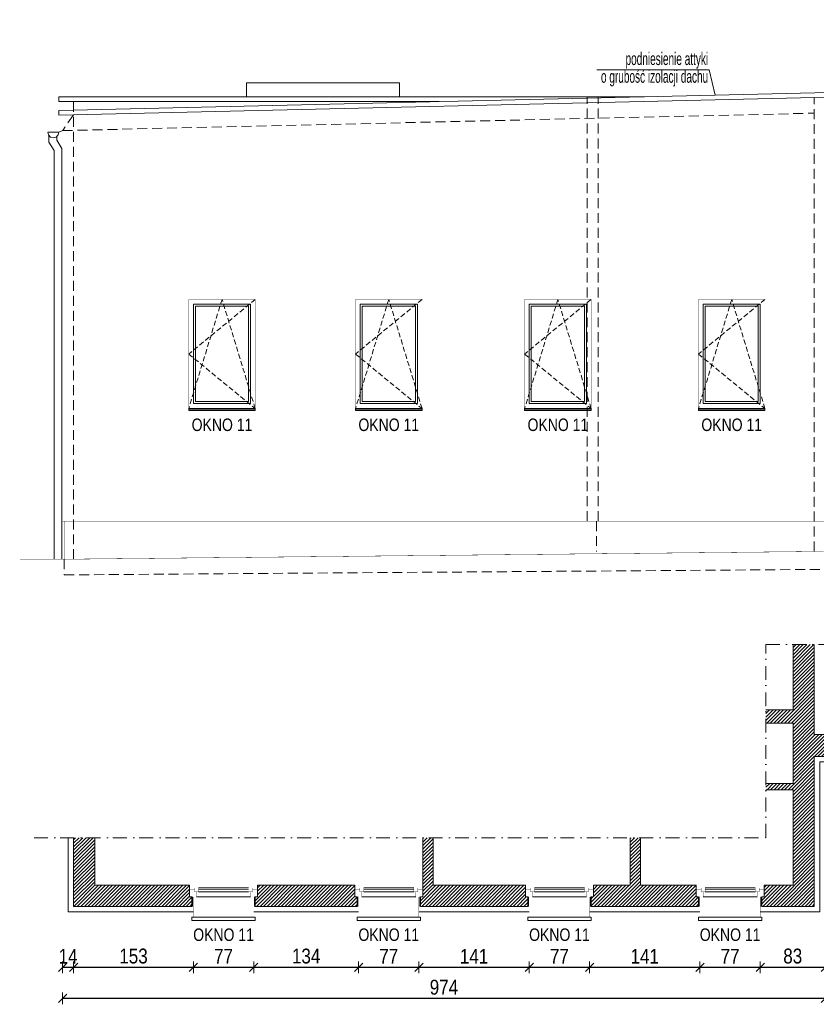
# Model space of a CAD drawing. Header units: millimetres. Extents: x 18880 to 99371, y -5529 to 27899.
# Tile 14 of 158: x 22774 to 23791, y 1768 to 3026. Entities that reach past the tile are written whole.
import ezdxf

# ---------------------------------------------------------------- set-up
doc = ezdxf.new("R2010")
doc.units = ezdxf.units.MM
doc.set_wipeout_variables(frame=1)
doc.linetypes.add('DASHED', pattern=[19.05, 12.7, -6.35])
doc.linetypes.add('Kropki i Kreski', pattern=[335.138881, 176.388884, -88.194442, 0, -70.555556])
for name, color, linetype, lineweight in [('AA_HATCH', 252, 'Continuous', 0), ('AA_IZOLACJA', 251, 'Continuous', 0), ('AA_OPIS', 2, 'Continuous', 0), ('AA_WIDOK', 254, 'Continuous', 0), ('AP wymiary', 40, 'Continuous', 0), ('K_SCIANY', 90, 'Continuous', 20)]:
    doc.layers.add(name, color=color, linetype=linetype, lineweight=lineweight)
doc.layers.add('Okna ArchiCADa', color=7, linetype='Continuous')
doc.styles.add('1', font='ARIALN.TTF')
doc.styles.add('ARIAL', font='arial.ttf')
doc.styles.add('DIM07', font='romans.shx', dxfattribs={"width": 0.7})
doc.linetypes.add('STYROPIAN', pattern='A,0.000141,[1,styropian.shx,S=1,R=0,X=0,Y=0],-14.102004', length=14.102145)
doc.dimstyles.new('1_50', dxfattribs={"dimscale": 10, "dimtxt": 1.9, "dimasz": 0.005, "dimexe": 0, "dimexo": 0, "dimgap": 0.45, "dimtad": 1, "dimdec": 4, "dimrnd": 0.5, "dimdsep": 46, "dimtxsty": '1', "dimblk1": 'DIM01', "dimblk2": 'DIM01', "dimsah": 1, "dimcen": 2, "dimdle": 25, "dimse1": 1, "dimse2": 1, "dimclrd": 1, "dimclrt": 2, "dimadec": 0, "dimazin": 0, "dimtfac": 0.66665, "dimtdec": 4, "dimtix": 1, "dimtmove": 0, "dimatfit": 3, "dimldrblk": 'DIM01', "dimfxl": 0, "dimtolj": 1, "dimtzin": 0, "dimarcsym": 0})

# ---------------------------------------------------------------- blocks, each defined once
blk = doc.blocks.new('ndrnr')
at = {"layer": 'AA_OPIS', "linetype": 'DASHED', "ltscale": 0.5}
blk.add_lwpolyline([(85, 0), (0, -69.8), (85, -139.5), (42.5, 0), (0, -139.5)], dxfattribs=at)
at = {"layer": 'AA_WIDOK', "color": 255, "const_width": 0.3}
for points in [[(0, -139.5), (0, 0)], [(0, 0), (85, 0)], [(85, 0), (85, -139.5)]]:
    blk.add_lwpolyline(points, dxfattribs=at)
at = {"layer": 'AA_WIDOK'}
for points in [[(6, -133), (6, -6)], [(6, -6), (79, -6)], [(8.5, -8.5), (8.5, -130.5)], [(76.5, -8.5), (8.5, -8.5)], [(76.5, -130.5), (76.5, -8.5)], [(79, -6), (79, -133)], [(79, -133), (6, -133)], [(8.5, -130.5), (76.5, -130.5)]]:
    blk.add_lwpolyline(points, dxfattribs=at)
at = {"layer": 'AA_WIDOK', "color": 4}
for points in [[(0, -139.5), (0, -140.3)], [(85, -139.5), (0, -139.5)], [(0, -140.3), (85, -140.3)], [(0, -142), (0, -140.3)], [(0, -142), (85, -142)], [(85, -140.3), (85, -139.5)], [(85, -142), (85, -140.3)]]:
    blk.add_lwpolyline(points, dxfattribs=at)
at = {"layer": 'AA_OPIS', "insert": (42.5, -152.2), "char_height": 16, "width": 300, "attachment_point": 2, "style": 'ARIAL'}
blk.add_mtext('{\\W0.8;OKNO 11}', dxfattribs=at)
blk = doc.blocks.new('O1 rozwierane 12_86')
at = {"layer": 'AA_WIDOK', "color": 4}
blk.add_lwpolyline([(-405, 260), (-405, 300), (405, 300), (405, 260)], dxfattribs=at)
at = {"layer": 'AA_WIDOK', "linetype": 'DASHED', "ltscale": 0.5}
blk.add_lwpolyline([(-405, 260), (405, 260)], dxfattribs=at)
at = {"layer": 'AA_WIDOK', "color": 4, "const_width": 3}
for points in [[(-435, 0), (-435, -90)], [(435, -90), (435, 0)]]:
    blk.add_lwpolyline(points, dxfattribs=at)
at = {"color": 4}
blk.add_wipeout([(320, -115), (320, -65), (345, -65), (345, 0), (-345, 0), (-345, -65), (-320, -65), (-320, -115)], dxfattribs=at).dxf.layer = 'AA_WIDOK'
at = {"layer": 'AA_WIDOK', "color": 4, "const_width": 3}
for points in [[(-345, 0), (-435, 0)], [(-345, -65), (-345, 0)], [(435, 0), (345, 0)], [(345, 0), (345, -65)], [(-435, -90), (-370, -90)], [(-370, -90), (-370, -65)], [(-370, -65), (-345, -65)], [(-320, -65), (-370, -65)], [(-370, -65), (-370, -115)], [(-370, -115), (-320, -115)], [(-320, -115), (-320, -65)], [(-320, -80), (320, -80)], [(-320, -90), (320, -90)], [(-320, -100), (320, -100)], [(370, -65), (320, -65)], [(320, -65), (320, -115)], [(320, -115), (370, -115)], [(345, -65), (370, -65)], [(370, -65), (370, -90)], [(370, -115), (370, -65)], [(370, -90), (435, -90)]]:
    blk.add_lwpolyline(points, dxfattribs=at)
at = {"layer": 'AA_WIDOK', "color": 4}
for points in [[(345, 0), (-345, 0)], [(-320, -65), (320, -65)], [(-320, -115), (320, -115)], [(-320, -115), (320, -115)]]:
    blk.add_lwpolyline(points, dxfattribs=at)
blk = doc.blocks.new('DIM01')
at = {"color": 2}
blk.add_line((-106, -106), (106, 106), dxfattribs=at)
blk.add_line((0, -150), (0, 150))
blk = doc.blocks.new('*D859')
at = {"layer": 'AP wymiary', "color": 1, "lineweight": -2, "transparency": 16777216}
for p, q in [((22828.9, 1815.2), (22828.8, 1815.2)), ((22828.9, 1815.2), (22842.9, 1815.2)), ((22843, 1815.2), (22843, 1815.2))]:
    blk.add_line(p, q, dxfattribs=at)
at = {"layer": 'Defpoints', "color": 0, "transparency": 16777216}
for p in [(22842.9, 1893), (22828.9, 1879), (22842.9, 1815.2)]:
    blk.add_point(p, dxfattribs=at)
at = {"layer": 'AP wymiary', "color": 1, "lineweight": -2, "transparency": 16777216, "xscale": 0.05, "yscale": 0.05, "zscale": 0.05}
blk.add_blockref('DIM01', (22828.9, 1815.2), dxfattribs=at)
at = {"layer": 'AP wymiary', "color": 1, "lineweight": -2, "transparency": 16777216, "xscale": 0.05, "yscale": 0.05, "zscale": 0.05, "rotation": 180}
blk.add_blockref('DIM01', (22842.9, 1815.2), dxfattribs=at)
at = {"layer": 'AP wymiary', "color": 2, "transparency": 16777216, "insert": (22835.9, 1829.2), "char_height": 19, "attachment_point": 5, "style": '1'}
blk.add_mtext('\\A1;14', dxfattribs=at)
blk = doc.blocks.new('*D860')
at = {"layer": 'AP wymiary', "color": 1, "lineweight": -2, "transparency": 16777216}
blk.add_line((22843, 1815.2), (22995.9, 1815.2), dxfattribs=at)
at = {"layer": 'Defpoints', "color": 0, "transparency": 16777216}
for p in [(22842.9, 1893), (22995.9, 1879), (22995.9, 1815.2)]:
    blk.add_point(p, dxfattribs=at)
at = {"layer": 'AP wymiary', "color": 1, "lineweight": -2, "transparency": 16777216, "xscale": 0.05, "yscale": 0.05, "zscale": 0.05, "rotation": 180}
blk.add_blockref('DIM01', (22842.9, 1815.2), dxfattribs=at)
at = {"layer": 'AP wymiary', "color": 1, "lineweight": -2, "transparency": 16777216, "xscale": 0.05, "yscale": 0.05, "zscale": 0.05}
blk.add_blockref('DIM01', (22995.9, 1815.2), dxfattribs=at)
at = {"layer": 'AP wymiary', "color": 2, "transparency": 16777216, "insert": (22919.4, 1829.4), "char_height": 19, "attachment_point": 5, "style": '1'}
blk.add_mtext('\\A1;153', dxfattribs=at)
blk = doc.blocks.new('*D861')
at = {"layer": 'AP wymiary', "color": 1, "lineweight": -2, "transparency": 16777216}
blk.add_line((22996, 1815.2), (23072.9, 1815.2), dxfattribs=at)
at = {"layer": 'Defpoints', "color": 0, "transparency": 16777216}
for p in [(22995.9, 1879), (23072.9, 1879), (23072.9, 1815.2)]:
    blk.add_point(p, dxfattribs=at)
at = {"layer": 'AP wymiary', "color": 1, "lineweight": -2, "transparency": 16777216, "xscale": 0.05, "yscale": 0.05, "zscale": 0.05, "rotation": 180}
blk.add_blockref('DIM01', (22995.9, 1815.2), dxfattribs=at)
at = {"layer": 'AP wymiary', "color": 1, "lineweight": -2, "transparency": 16777216, "xscale": 0.05, "yscale": 0.05, "zscale": 0.05}
blk.add_blockref('DIM01', (23072.9, 1815.2), dxfattribs=at)
at = {"layer": 'AP wymiary', "color": 2, "transparency": 16777216, "insert": (23034.4, 1829.2), "char_height": 19, "attachment_point": 5, "style": '1'}
blk.add_mtext('\\A1;77', dxfattribs=at)
blk = doc.blocks.new('*D862')
at = {"layer": 'AP wymiary', "color": 1, "lineweight": -2, "transparency": 16777216}
blk.add_line((23073, 1815.2), (23206.9, 1815.2), dxfattribs=at)
at = {"layer": 'Defpoints', "color": 0, "transparency": 16777216}
for p in [(23072.9, 1879), (23206.9, 1879), (23206.9, 1815.2)]:
    blk.add_point(p, dxfattribs=at)
at = {"layer": 'AP wymiary', "color": 1, "lineweight": -2, "transparency": 16777216, "xscale": 0.05, "yscale": 0.05, "zscale": 0.05, "rotation": 180}
blk.add_blockref('DIM01', (23072.9, 1815.2), dxfattribs=at)
at = {"layer": 'AP wymiary', "color": 1, "lineweight": -2, "transparency": 16777216, "xscale": 0.05, "yscale": 0.05, "zscale": 0.05}
blk.add_blockref('DIM01', (23206.9, 1815.2), dxfattribs=at)
at = {"layer": 'AP wymiary', "color": 2, "transparency": 16777216, "insert": (23139.9, 1829.4), "char_height": 19, "attachment_point": 5, "style": '1'}
blk.add_mtext('\\A1;134', dxfattribs=at)
blk = doc.blocks.new('*D863')
at = {"layer": 'AP wymiary', "color": 1, "lineweight": -2, "transparency": 16777216}
blk.add_line((23207, 1815.2), (23283.9, 1815.2), dxfattribs=at)
at = {"layer": 'Defpoints', "color": 0, "transparency": 16777216}
for p in [(23206.9, 1879), (23283.9, 1884.5), (23283.9, 1815.2)]:
    blk.add_point(p, dxfattribs=at)
at = {"layer": 'AP wymiary', "color": 1, "lineweight": -2, "transparency": 16777216, "xscale": 0.05, "yscale": 0.05, "zscale": 0.05, "rotation": 180}
blk.add_blockref('DIM01', (23206.9, 1815.2), dxfattribs=at)
at = {"layer": 'AP wymiary', "color": 1, "lineweight": -2, "transparency": 16777216, "xscale": 0.05, "yscale": 0.05, "zscale": 0.05}
blk.add_blockref('DIM01', (23283.9, 1815.2), dxfattribs=at)
at = {"layer": 'AP wymiary', "color": 2, "transparency": 16777216, "insert": (23245.4, 1829.2), "char_height": 19, "attachment_point": 5, "style": '1'}
blk.add_mtext('\\A1;77', dxfattribs=at)
blk = doc.blocks.new('*D864')
at = {"layer": 'AP wymiary', "color": 1, "lineweight": -2, "transparency": 16777216}
blk.add_line((23284, 1815.2), (23424.9, 1815.2), dxfattribs=at)
at = {"layer": 'Defpoints', "color": 0, "transparency": 16777216}
for p in [(23283.9, 1884.5), (23424.9, 1881.8), (23424.9, 1815.2)]:
    blk.add_point(p, dxfattribs=at)
at = {"layer": 'AP wymiary', "color": 1, "lineweight": -2, "transparency": 16777216, "xscale": 0.05, "yscale": 0.05, "zscale": 0.05, "rotation": 180}
blk.add_blockref('DIM01', (23283.9, 1815.2), dxfattribs=at)
at = {"layer": 'AP wymiary', "color": 1, "lineweight": -2, "transparency": 16777216, "xscale": 0.05, "yscale": 0.05, "zscale": 0.05}
blk.add_blockref('DIM01', (23424.9, 1815.2), dxfattribs=at)
at = {"layer": 'AP wymiary', "color": 2, "transparency": 16777216, "insert": (23354.4, 1829.2), "char_height": 19, "attachment_point": 5, "style": '1'}
blk.add_mtext('\\A1;141', dxfattribs=at)
blk = doc.blocks.new('*D865')
at = {"layer": 'AP wymiary', "color": 1, "lineweight": -2, "transparency": 16777216}
blk.add_line((23425, 1815.2), (23501.9, 1815.2), dxfattribs=at)
at = {"layer": 'Defpoints', "color": 0, "transparency": 16777216}
for p in [(23424.9, 1881.8), (23501.9, 1883.5), (23501.9, 1815.2)]:
    blk.add_point(p, dxfattribs=at)
at = {"layer": 'AP wymiary', "color": 1, "lineweight": -2, "transparency": 16777216, "xscale": 0.05, "yscale": 0.05, "zscale": 0.05, "rotation": 180}
blk.add_blockref('DIM01', (23424.9, 1815.2), dxfattribs=at)
at = {"layer": 'AP wymiary', "color": 1, "lineweight": -2, "transparency": 16777216, "xscale": 0.05, "yscale": 0.05, "zscale": 0.05}
blk.add_blockref('DIM01', (23501.9, 1815.2), dxfattribs=at)
at = {"layer": 'AP wymiary', "color": 2, "transparency": 16777216, "insert": (23463.4, 1829.2), "char_height": 19, "attachment_point": 5, "style": '1'}
blk.add_mtext('\\A1;77', dxfattribs=at)
blk = doc.blocks.new('*D866')
at = {"layer": 'AP wymiary', "color": 1, "lineweight": -2, "transparency": 16777216}
blk.add_line((23502, 1815.2), (23642.9, 1815.2), dxfattribs=at)
at = {"layer": 'Defpoints', "color": 0, "transparency": 16777216}
for p in [(23501.9, 1883.5), (23642.9, 1886), (23642.9, 1815.2)]:
    blk.add_point(p, dxfattribs=at)
at = {"layer": 'AP wymiary', "color": 1, "lineweight": -2, "transparency": 16777216, "xscale": 0.05, "yscale": 0.05, "zscale": 0.05, "rotation": 180}
blk.add_blockref('DIM01', (23501.9, 1815.2), dxfattribs=at)
at = {"layer": 'AP wymiary', "color": 1, "lineweight": -2, "transparency": 16777216, "xscale": 0.05, "yscale": 0.05, "zscale": 0.05}
blk.add_blockref('DIM01', (23642.9, 1815.2), dxfattribs=at)
at = {"layer": 'AP wymiary', "color": 2, "transparency": 16777216, "insert": (23572.4, 1829.2), "char_height": 19, "attachment_point": 5, "style": '1'}
blk.add_mtext('\\A1;141', dxfattribs=at)
blk = doc.blocks.new('*D867')
at = {"layer": 'AP wymiary', "color": 1, "lineweight": -2, "transparency": 16777216}
blk.add_line((23643, 1815.2), (23719.9, 1815.2), dxfattribs=at)
at = {"layer": 'Defpoints', "color": 0, "transparency": 16777216}
for p in [(23642.9, 1886), (23719.9, 1882.9), (23719.9, 1815.2)]:
    blk.add_point(p, dxfattribs=at)
at = {"layer": 'AP wymiary', "color": 1, "lineweight": -2, "transparency": 16777216, "xscale": 0.05, "yscale": 0.05, "zscale": 0.05, "rotation": 180}
blk.add_blockref('DIM01', (23642.9, 1815.2), dxfattribs=at)
at = {"layer": 'AP wymiary', "color": 1, "lineweight": -2, "transparency": 16777216, "xscale": 0.05, "yscale": 0.05, "zscale": 0.05}
blk.add_blockref('DIM01', (23719.9, 1815.2), dxfattribs=at)
at = {"layer": 'AP wymiary', "color": 2, "transparency": 16777216, "insert": (23681.4, 1829.2), "char_height": 19, "attachment_point": 5, "style": '1'}
blk.add_mtext('\\A1;77', dxfattribs=at)
blk = doc.blocks.new('*D868')
at = {"layer": 'AP wymiary', "color": 1, "lineweight": -2, "transparency": 16777216}
blk.add_line((23720, 1815.2), (23802.9, 1815.2), dxfattribs=at)
at = {"layer": 'Defpoints', "color": 0, "transparency": 16777216}
for p in [(23719.9, 1882.9), (23802.9, 1879), (23802.9, 1815.2)]:
    blk.add_point(p, dxfattribs=at)
at = {"layer": 'AP wymiary', "color": 1, "lineweight": -2, "transparency": 16777216, "xscale": 0.05, "yscale": 0.05, "zscale": 0.05, "rotation": 180}
blk.add_blockref('DIM01', (23719.9, 1815.2), dxfattribs=at)
at = {"layer": 'AP wymiary', "color": 1, "lineweight": -2, "transparency": 16777216, "xscale": 0.05, "yscale": 0.05, "zscale": 0.05}
blk.add_blockref('DIM01', (23802.9, 1815.2), dxfattribs=at)
at = {"layer": 'AP wymiary', "color": 2, "transparency": 16777216, "insert": (23761.4, 1829.4), "char_height": 19, "attachment_point": 5, "style": '1'}
blk.add_mtext('\\A1;83', dxfattribs=at)
blk = doc.blocks.new('*D874')
at = {"layer": 'AP wymiary', "color": 1, "lineweight": -2, "transparency": 16777216}
blk.add_line((23802.9, 1775.4), (22829, 1775.4), dxfattribs=at)
at = {"layer": 'Defpoints', "color": 0, "transparency": 16777216}
for p in [(23802.9, 2070.5), (22828.9, 1879), (22828.9, 1775.4)]:
    blk.add_point(p, dxfattribs=at)
at = {"layer": 'AP wymiary', "color": 1, "lineweight": -2, "transparency": 16777216, "xscale": 0.05, "yscale": 0.05, "zscale": 0.05, "rotation": 180}
blk.add_blockref('DIM01', (22828.9, 1775.4), dxfattribs=at)
at = {"layer": 'AP wymiary', "color": 1, "lineweight": -2, "transparency": 16777216, "xscale": 0.05, "yscale": 0.05, "zscale": 0.05}
blk.add_blockref('DIM01', (23802.9, 1775.4), dxfattribs=at)
at = {"layer": 'AP wymiary', "color": 2, "transparency": 16777216, "insert": (23315.9, 1789.6), "char_height": 19, "attachment_point": 5, "style": '1'}
blk.add_mtext('\\A1;974', dxfattribs=at)

msp = doc.modelspace()

# ---------------------------------------------------------------- hatches: boundary and pattern name
at = {"layer": 'AA_HATCH'}
h = msp.add_hatch(dxfattribs=at)
h.set_pattern_fill('ANSI31', color=256)
h.set_pattern_definition([(45, (0, 333.0646), (-2.24506403, 2.24506403), [])])
h.paths.add_polyline_path([(24308.61452, 2112.51881), (24248.94051, 2112.51881), (24248.94051, 2227.48228), (24220.94051, 2227.48228), (24220.94051, 2112.51881), (24080.94051, 2112.51881), (24080.94051, 2103.51881), (24080.94051, 2096.51881), (24077.94051, 2096.51881), (24077.94051, 2084.51881), (24220.94051, 2084.51881), (24220.94051, 2081.54857), (24220.94051, 2068.51881), (24232.94051, 2068.51881), (24232.94051, 2071.51881), (24241.94051, 2071.51881), (24248.94051, 2071.51881), (24248.94051, 2081.54857), (24248.94051, 2084.51881), (24308.61452, 2084.51881)])
h.paths.add_polyline_path([(23903.94051, 2096.51881), (23900.94051, 2096.51881), (23900.94051, 2103.51881), (23900.94051, 2112.51881), (23788.94051, 2112.51881), (23788.94051, 2227.48228), (23761.94051, 2227.48228), (23761.94051, 2144.01881), (23727.15355, 2144.01881), (23727.15355, 2127.01881), (23761.94051, 2127.01881), (23761.94051, 2050.01881), (23727.15355, 2050.01881), (23727.15355, 2042.01881), (23761.94051, 2042.01881), (23761.94051, 1920.01881), (23724.94051, 1920.01881), (23724.94051, 1914.01881), (23724.94051, 1905.01881), (23721.94051, 1905.01881), (23721.94051, 1893.01881), (23788.94051, 1893.01881), (23788.94051, 2084.51881), (23903.94051, 2084.51881)])
h.paths.add_polyline_path([(23637.94051, 1914.01881), (23637.94051, 1920.01881), (23566.94051, 1920.01881), (23566.94051, 1980.66519), (23553.94051, 1980.66519), (23553.94051, 1920.01881), (23506.94051, 1920.01881), (23506.94051, 1914.01881), (23506.94051, 1905.01881), (23503.94051, 1905.01881), (23503.94051, 1893.01881), (23640.94051, 1893.01881), (23640.94051, 1905.01881), (23637.94051, 1905.01881)])
h.paths.add_polyline_path([(23422.94051, 1905.01881), (23419.94051, 1905.01881), (23419.94051, 1914.01881), (23419.94051, 1920.01881), (23301.94051, 1920.01881), (23301.94051, 1980.66519), (23288.94051, 1980.66519), (23288.94051, 1920.01881), (23288.94051, 1914.01881), (23288.94051, 1905.01881), (23285.94051, 1905.01881), (23285.94051, 1893.01881), (23422.94051, 1893.01881)])
h.paths.add_polyline_path([(23204.94051, 1905.01881), (23201.94051, 1905.01881), (23201.94051, 1914.01881), (23201.94051, 1920.01881), (23077.94051, 1920.01881), (23077.94051, 1914.01881), (23077.94051, 1905.01881), (23074.94051, 1905.01881), (23074.94051, 1893.01881), (23204.94051, 1893.01881)])
h.paths.add_polyline_path([(22993.94051, 1905.01881), (22990.94051, 1905.01881), (22990.94051, 1914.01881), (22990.94051, 1920.01881), (22869.94051, 1920.01881), (22869.94051, 1980.66519), (22842.94051, 1980.66519), (22842.94051, 1893.01881), (22993.94051, 1893.01881)])

# ---------------------------------------------------------------- linework, layer by layer
msp.add_lwpolyline([(22828.94051, 2884.27302), (22824.07709, 2882.16182)], dxfattribs=at)
at = {"layer": 'AA_OPIS'}
msp.add_lwpolyline([(23662.39321, 2929.61019), (23654.55854, 2962.07315), (23511.30378, 2962.07315)], dxfattribs=at)
at = {"layer": 'AA_OPIS', "linetype": 'Kropki i Kreski', "ltscale": 0.1}
msp.add_lwpolyline([(22792.33331, 1980.66519), (23727.15355, 1980.66519), (23727.15355, 2227.48228), (24308.61452, 2227.48228), (24308.61452, 1942.24181), (24157.99354, 1942.24181)], dxfattribs=at)
at = {"layer": 'AA_WIDOK'}
msp.add_lwpolyline([(23258.94051, 2927.27175), (23258.94051, 2945.27175), (23063.94051, 2945.27175), (23063.94051, 2927.27175)], dxfattribs=at)
at = {"layer": 'AA_WIDOK', "color": 4}
msp.add_lwpolyline([(23807.94051, 2932.98561), (22824.07709, 2910.16861), (22824.07709, 2904.16704), (23807.94051, 2926.98404)], close=True, dxfattribs=at)
for points in [[(22824.07709, 2927.27175), (23572.05427, 2927.27175)], [(22824.07709, 2927.27175), (22824.07709, 2921.27175)], [(22824.07709, 2921.27175), (23309.65427, 2921.27175)], [(22811.01491, 2878.66182), (22810.07709, 2882.16182)], [(22810.07709, 2882.16182), (22817.07709, 2882.16182)], [(22817.07709, 2882.16182), (22824.07709, 2882.16182)], [(22824.07709, 2882.16182), (22823.13926, 2878.66182)], [(22813.57709, 2876.09964), (22811.01491, 2878.66182)], [(22811.37876, 2878.29797), (22811.37876, 2869.47023)], [(22811.37876, 2869.47023), (22817.86822, 2858.79108)], [(22817.07709, 2875.16182), (22813.57709, 2876.09964)], [(22820.57709, 2876.09964), (22817.07709, 2875.16182)], [(22823.13926, 2878.66182), (22820.57709, 2876.09964)], [(22821.37876, 2876.90131), (22821.37876, 2872.27037)], [(22821.37876, 2872.27037), (22827.86822, 2861.59122)], [(22817.86822, 2858.79108), (22817.86822, 2336.57614)], [(22827.86822, 2861.59122), (22827.86822, 2336.57614)]]:
    msp.add_lwpolyline(points, dxfattribs=at)
at = {"layer": 'AA_WIDOK', "const_width": 0.3}
for points in [[(22828.94051, 2910.27982), (22828.94051, 2921.27176)], [(22828.94051, 2385.28121), (22828.94051, 2904.27825)], [(22828.94051, 2385.28121), (23802.94051, 2385.28121)], [(22830.94051, 2336.57614), (22830.94051, 2385.28121)]]:
    msp.add_lwpolyline(points, dxfattribs=at)
at = {"layer": 'AA_WIDOK', "color": 8, "linetype": 'DASHED'}
for points in [[(22842.94051, 2336.57614), (22842.94051, 2921.27176)], [(23498.94051, 2385.28121), (23498.94051, 2927.27175)], [(23512.94051, 2385.28121), (23512.94051, 2927.27175)], [(23788.94051, 2346.57614), (23788.94051, 2926.54959)], [(22828.94051, 2884.27302), (23788.94051, 2906.54436)], [(22842.94051, 2904.59837), (22828.94051, 2884.27302)], [(23510.94051, 2385.28121), (23510.94051, 2346.57614)], [(22830.94051, 2336.57614), (22830.94051, 2316.57614), (24211.94051, 2326.57614)]]:
    msp.add_lwpolyline(points, dxfattribs=at)
at = {"layer": 'AA_WIDOK', "color": 3, "const_width": 0.5}
for points in [[(22830.94051, 2336.57614), (23800.94051, 2346.57614)], [(22774.30142, 2336.57614), (22830.94051, 2336.57614)]]:
    msp.add_lwpolyline(points, dxfattribs=at)
at = {"layer": 'K_SCIANY'}
for points in [[(23761.94051, 2227.48228), (23761.94051, 2144.01881)], [(23761.94051, 2144.01881), (23727.15355, 2144.01881)], [(23727.15355, 2127.01881), (23761.94051, 2127.01881), (23761.94051, 2050.01881), (23727.15355, 2050.01881)], [(22842.94051, 1980.66519), (22842.94051, 1893.01881), (22993.94051, 1893.01881), (22993.94051, 1905.01881), (22990.94051, 1905.01881), (22990.94051, 1914.01881), (22990.94051, 1920.01881), (22869.94051, 1920.01881), (22869.94051, 1980.66519)], [(23288.94051, 1980.66519), (23288.94051, 1920.01881), (23288.94051, 1914.01881), (23288.94051, 1905.01881), (23285.94051, 1905.01881), (23285.94051, 1893.01881), (23422.94051, 1893.01881), (23422.94051, 1905.01881), (23419.94051, 1905.01881), (23419.94051, 1914.01881), (23419.94051, 1920.01881), (23301.94051, 1920.01881), (23301.94051, 1980.66519)], [(23553.94051, 1980.66519), (23553.94051, 1920.01881), (23506.94051, 1920.01881), (23506.94051, 1914.01881), (23506.94051, 1905.01881), (23503.94051, 1905.01881), (23503.94051, 1893.01881), (23640.94051, 1893.01881), (23640.94051, 1905.01881), (23637.94051, 1905.01881), (23637.94051, 1914.01881), (23637.94051, 1920.01881), (23566.94051, 1920.01881), (23566.94051, 1980.66519)]]:
    msp.add_lwpolyline(points, dxfattribs=at)
msp.add_lwpolyline([(23077.94051, 1920.01881), (23077.94051, 1914.01881), (23077.94051, 1905.01881), (23074.94051, 1905.01881), (23074.94051, 1893.01881), (23204.94051, 1893.01881), (23204.94051, 1905.01881), (23201.94051, 1905.01881), (23201.94051, 1914.01881), (23201.94051, 1920.01881)], close=True, dxfattribs=at)

# ---------------------------------------------------------------- block references
at = {"layer": 'AA_HATCH'}
for p in [(22989.94051, 2668.57614), (23202.94051, 2668.57614), (23418.94051, 2668.57614), (23640.94051, 2668.57614)]:
    msp.add_blockref('ndrnr', p, dxfattribs=at)

# ---------------------------------------------------------------- texts
at = {"layer": 'AA_OPIS', "insert": (23653.39528, 2940.61033), "char_height": 16, "width": 151.2593731, "attachment_point": 9, "line_spacing_factor": 0.85, "style": 'DIM07'}
msp.add_mtext('{\\fArial Narrow|b0|i0|c238|p34;podniesienie attyki\\Po grubość izolacji dachu}', dxfattribs=at)
at = {"layer": 'AA_OPIS', "char_height": 16, "width": 300, "attachment_point": 2, "style": 'ARIAL'}
for insert in [(23034.44051, 1864.80721), (23245.44051, 1864.80721), (23463.44051, 1864.80721), (23681.44051, 1864.80721)]:
    msp.add_mtext('{\\W0.8;OKNO 11}', dxfattribs=dict(at, insert=insert))

# ---------------------------------------------------------------- dimensions: what is measured, and where the dimension line sits
at = {"layer": 'AP wymiary'}
dim = msp.add_linear_dim(base=(22842.94051, 1815.1815), p1=(22828.94051, 1879.01881), p2=(22842.94051, 1893.01881), dimstyle='1_50', dxfattribs=at)
dim.commit()
dim.dimension.update_dxf_attribs({"geometry": '*D859', "text_midpoint": (22835.94051, 1829.22038)})

# ---------------------------------------------------------------- next in the draw order: block references
at = {"layer": 'Okna ArchiCADa', "linetype": 'Continuous', "xscale": -0.1, "yscale": 0.1, "zscale": 0.1, "rotation": 180}
for p in [(23034.44051, 1905.01881), (23245.44051, 1905.01881), (23463.44051, 1905.01881), (23681.44051, 1905.01881)]:
    msp.add_blockref('O1 rozwierane 12_86', p, dxfattribs=at)

# ---------------------------------------------------------------- next in the draw order: linework, layer by layer
at = {"layer": 'AA_IZOLACJA', "linetype": 'STYROPIAN', "ltscale": 1.4}
for points in [[(23719.94051, 1886.01881), (23795.94051, 1886.01881), (23795.94051, 2077.51881), (23921.94051, 2077.51881)], [(22835.94051, 1980.66519), (22835.94051, 1886.01881), (22995.94051, 1886.01881)], [(23072.94051, 1886.01881), (23206.94051, 1886.01881)], [(23283.94051, 1886.01881), (23424.94051, 1886.01881)], [(23501.94051, 1886.01881), (23642.94051, 1886.01881)]]:
    msp.add_lwpolyline(points, dxfattribs=at)
at = {"layer": 'AA_IZOLACJA', "linetype": 'STYROPIAN', "ltscale": 0.2}
for points in [[(22994.94051, 1893.01881), (22994.94051, 1905.01881)], [(23073.94051, 1893.01881), (23073.94051, 1905.01881)], [(23205.94051, 1893.01881), (23205.94051, 1905.01881)], [(23284.94051, 1893.01881), (23284.94051, 1905.01881)], [(23423.94051, 1893.01881), (23423.94051, 1905.01881)], [(23502.94051, 1893.01881), (23502.94051, 1905.01881)], [(23641.94051, 1893.01881), (23641.94051, 1905.01881)], [(23720.94051, 1893.01881), (23720.94051, 1905.01881)]]:
    msp.add_lwpolyline(points, dxfattribs=at)
at = {"layer": 'AA_WIDOK', "const_width": 0.3}
for points in [[(23719.94051, 1879.01881), (23802.94051, 1879.01881), (23802.94051, 2070.51881), (23921.94051, 2070.51881), (23921.94051, 2084.51881)], [(22828.94051, 1980.66519), (22828.94051, 1879.01881), (22995.94051, 1879.01881)], [(22995.94051, 1879.01881), (22995.94051, 1905.01881)], [(23072.94051, 1879.01881), (23072.94051, 1905.01881)], [(23206.94051, 1879.01881), (23206.94051, 1905.01881)], [(23283.94051, 1879.01881), (23283.94051, 1905.01881)], [(23424.94051, 1879.01881), (23424.94051, 1905.01881)], [(23501.94051, 1879.01881), (23501.94051, 1905.01881)], [(23642.94051, 1879.01881), (23642.94051, 1905.01881)], [(23719.94051, 1879.01881), (23719.94051, 1905.01881)], [(23072.94051, 1879.01881), (23206.94051, 1879.01881)], [(23283.94051, 1879.01881), (23424.94051, 1879.01881)], [(23501.94051, 1879.01881), (23642.94051, 1879.01881)]]:
    msp.add_lwpolyline(points, dxfattribs=at)
at = {"layer": 'K_SCIANY'}
msp.add_lwpolyline([(23727.15355, 2042.01881), (23761.94051, 2042.01881), (23761.94051, 1920.01881), (23724.94051, 1920.01881), (23724.94051, 1914.01881), (23724.94051, 1905.01881), (23721.94051, 1905.01881), (23721.94051, 1893.01881), (23788.94051, 1893.01881), (23788.94051, 2084.51881), (23903.94051, 2084.51881), (23903.94051, 2096.51881), (23900.94051, 2096.51881), (23900.94051, 2103.51881), (23900.94051, 2112.51881), (23788.94051, 2112.51881), (23788.94051, 2227.48228)], dxfattribs=at)

# ---------------------------------------------------------------- next in the draw order: dimensions: what is measured, and where the dimension line sits
at = {"layer": 'AP wymiary'}
for base, p1, p2, picture, middle in [((22828.94051, 1775.36805), (23802.94051, 2070.51881), (22828.94051, 1879.01881), '*D874', (23315.94051, 1789.56893)), ((22995.94051, 1815.1815), (22842.94051, 1893.01881), (22995.94051, 1879.01881), '*D860', (22919.44051, 1829.38239)), ((23072.94051, 1815.1815), (22995.94051, 1879.01881), (23072.94051, 1879.01881), '*D861', (23034.44051, 1829.1815)), ((23206.94051, 1815.1815), (23072.94051, 1879.01881), (23206.94051, 1879.01881), '*D862', (23139.94051, 1829.38239)), ((23283.94051, 1815.1815), (23206.94051, 1879.01881), (23283.94051, 1884.53235), '*D863', (23245.44051, 1829.1815)), ((23424.94051, 1815.1815), (23283.94051, 1884.53235), (23424.94051, 1881.84448), '*D864', (23354.44051, 1829.22038)), ((23501.94051, 1815.1815), (23424.94051, 1881.84448), (23501.94051, 1883.50465), '*D865', (23463.44051, 1829.1815)), ((23642.94051, 1815.1815), (23501.94051, 1883.50465), (23642.94051, 1886.01881), '*D866', (23572.44051, 1829.22038)), ((23719.94051, 1815.1815), (23642.94051, 1886.01881), (23719.94051, 1882.88925), '*D867', (23681.44051, 1829.1815)), ((23802.94051, 1815.1815), (23719.94051, 1882.88925), (23802.94051, 1879.01881), '*D868', (23761.44051, 1829.38239))]:
    dim = msp.add_linear_dim(base=base, p1=p1, p2=p2, dimstyle='1_50', override={"dimtmove": 1}, dxfattribs=at)
    dim.commit()
    dim.dimension.update_dxf_attribs({"geometry": picture, "text_midpoint": middle})

doc.saveas('drawing.dxf')
